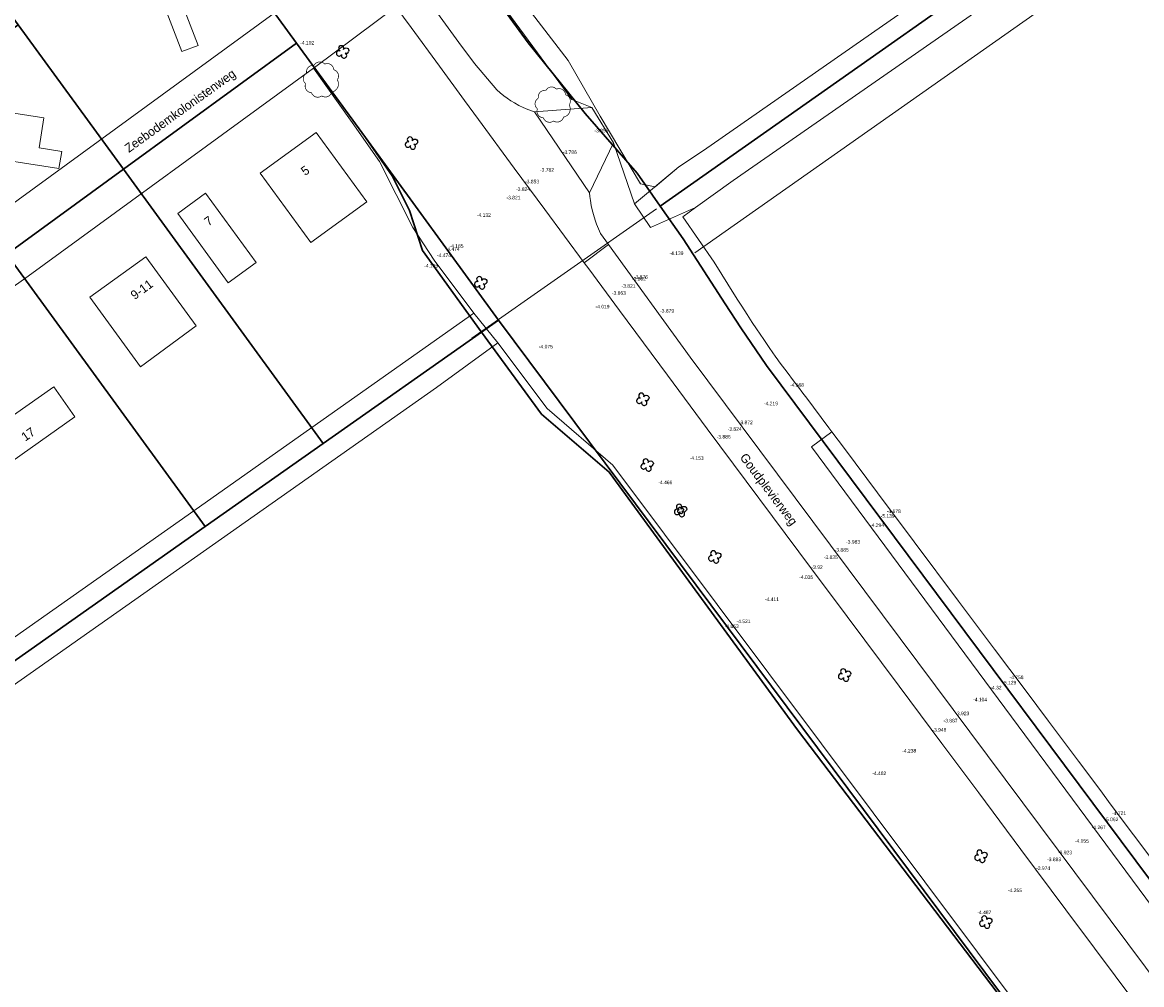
# Model space of a CAD drawing. Header units: metres. Extents: x 150385 to 171486, y 478588 to 485023.
# Tile 121 of 256: x 151078 to 151234, y 483645 to 483780. Entities that reach past the tile are written whole.
import ezdxf
from ezdxf.lldxf.tags import DXFTag

# ---------------------------------------------------------------- set-up
doc = ezdxf.new("R2010")
doc.units = ezdxf.units.M
doc.layers.add('B-WE-KG-GRENS_PERCEEL-GV', color=150, linetype='KG-PERCEEL', lineweight=30, true_color=0x007fff)
doc.layers.add('X-XX-AL-PROEFSLEUF', color=20, linetype='Continuous', lineweight=18, true_color=0xff3f00)
doc.layers.add('Bomen_GP_PV', color=7, linetype='Continuous')
doc.layers.add('Stormbomen', color=7, linetype='Continuous')
for name, color, linetype, lineweight in [('H5H2008', 7, 'Continuous', 0), ('H5H2043', 7, 'Continuous', 0), ('N-WE-VH-KANTOPSLUITING_ACHTERKANTBAND TERRAS-G', 7, 'Continuous', 5), ('TOP-L-duiker', 7, 'Continuous', 0), ('TOP-L-topo objecten vlak', 7, 'Continuous', 0), ('TOP-T-topo huisnummering naamgeving', 7, 'Continuous', 0)]:
    doc.layers.add(name, color=color, linetype=linetype, lineweight=lineweight)
doc.styles.get("Standard").update_dxf_attribs({"font": 'NLCS-ISO.ttf'})
doc.styles.add('Style-INTL_ISO', font='INTL_ISO.shx')
doc.styles.add('Styledgn000', font='dgn000.shx')
tags = doc.linetypes.add('KG-PERCEEL', pattern='A,5.5,-2,["P",Standard,S=1.8,R=0,X=-0.5,Y=-0.9],-2,5.5,-2,[5,NLCS.shx,S=0.75,R=0,X=0,Y=0],-2', length=19).pattern_tags.tags
tags[6] = DXFTag(74, 10)

# ---------------------------------------------------------------- blocks, each defined once
blk = doc.blocks.new('SGR-BOOM_GBKN')
for centre, start, end in [((-0.246, -0.1), 67.12443, 157.12443), ((-0.1, 0.246), 157.12443, 247.12443), ((-0.1, 0.246), 337.12443, 157.12443), ((0.246, 0.1), 247.12443, 337.12443), ((-0.246, -0.1), 157.12443, 337.12443), ((0.1, -0.246), 157.12443, 337.12443), ((0.1, -0.246), 337.12443, 67.12443)]:
    blk.add_arc(centre, 0.188, start, end)
at = {"extrusion": (0, 0, -1)}
blk.add_arc((-0.246, 0.1), 0.188, 22.87557, 202.87557, dxfattribs=at)

msp = doc.modelspace()

# ---------------------------------------------------------------- linework, layer by layer
at = {"layer": 'B-WE-KG-GRENS_PERCEEL-GV', "flags": 128}
for points in [[(151762.5, 484173.86), (151484.74, 483978.19), (151235.83, 483802.85), (151166.85, 483754.26), (151170.04, 483749.71), (151175.95, 483740.59), (151178.11, 483737.24), (151181.74, 483731.94), (151253.25, 483635.98), (151316.71, 483553.08), (151907.36, 483968.3), (151926.45, 483981.72), (151781.58, 484187.3)], [(151762.5, 484173.86), (151484.74, 483978.19), (151235.83, 483802.85), (151166.85, 483754.26), (151170.04, 483749.71), (151175.95, 483740.59), (151178.11, 483737.24), (151181.74, 483731.94), (151253.25, 483635.98), (151316.71, 483553.08), (151907.36, 483968.3), (151926.45, 483981.72), (151781.58, 484187.3)], [(151762.5, 484173.86), (151484.74, 483978.19), (151235.83, 483802.85), (151166.85, 483754.26), (151170.04, 483749.71), (151175.95, 483740.59), (151178.11, 483737.24), (151181.74, 483731.94), (151253.25, 483635.98), (151316.71, 483553.08), (151907.36, 483968.3), (151926.45, 483981.72), (151781.58, 484187.3)], [(151762.5, 484173.86), (151484.74, 483978.19), (151235.83, 483802.85), (151166.85, 483754.26), (151170.04, 483749.71), (151175.95, 483740.59), (151178.11, 483737.24), (151181.74, 483731.94), (151253.25, 483635.98), (151316.71, 483553.08), (151907.36, 483968.3), (151926.45, 483981.72), (151781.58, 484187.3)], [(151762.5, 484173.86), (151484.74, 483978.19), (151235.83, 483802.85), (151166.85, 483754.26), (151170.04, 483749.71), (151175.95, 483740.59), (151178.11, 483737.24), (151181.74, 483731.94), (151253.25, 483635.98), (151316.71, 483553.08), (151907.36, 483968.3), (151926.45, 483981.72), (151781.58, 484187.3)], [(150859.2, 484144.34), (150878.91, 484121.42), (150885.42, 484112.2), (150886.98, 484097.2), (150973.33, 483974.96), (150987.37, 483955.29), (151007.02, 483927.78), (151014.87, 483916.8), (151017.59, 483912.99), (151039.72, 483882.01), (151050.24, 483867.28), (151060.44, 483853.28), (151062.95, 483849.84), (151092.39, 483809.43), (151115.94, 483777.1), (151125.58, 483763.88), (151144.21, 483738.3), (151233.52, 483618.53), (151372.45, 483437.31), (151388.16, 483417.23), (151416.16, 483383.23), (151425.78, 483370.79), (151434.78, 483357.62), (151442.19, 483348.17), (151444.45, 483345.31), (151446.7, 483342.46), (151448.97, 483339.61), (151447.08, 483338.29), (151455.58, 483326.9), (151459.33, 483323.82), (151461.89, 483321.72), (151463.43, 483320.53), (151464.13, 483319.99), (151465, 483319.03), (151466.82, 483317.02), (151473.51, 483308.79), (151613.37, 483137.05), (151613.54, 483136.84), (151617.5, 483131.98), (151654.6, 483086.43), (151680.58, 483055.33), (151690.63, 483042.88), (151727.22, 483000), (151758.92, 482962.27), (151770.15, 482948.85), (151775.76, 482941.21), (151779.11, 482935.24), (151787.25, 482917.3), (151789.7, 482919.02), (151790.84, 482919.82), (151817.2, 482938.41), (151809.59, 482945.89), (151798.81, 482956.48), (151777.85, 482980.47), (151674.55, 483103.26), (151577.28, 483221.76), (151522.99, 483289.3), (151499.39, 483318.66), (151490.17, 483330.12), (151483.06, 483340.21), (151474.46, 483351.93), (151471.72, 483355.57), (151469, 483359.2), (151455.3, 483373.86), (151403.36, 483439.89), (151316.71, 483553.08), (151253.25, 483635.98), (151181.74, 483731.94), (151178.11, 483737.24), (151175.95, 483740.59), (151170.04, 483749.71), (151166.85, 483754.26), (151163.6, 483758.9), (151156.35, 483767.23), (151148.38, 483777.13), (151117.11, 483820.04), (151070.93, 483883.39), (151031.08, 483939.39), (151023.58, 483949.94), (150992.33, 483993.86), (150938.91, 484070.04), (150917.97, 484099.91), (150915.82, 484103.45), (150914.64, 484106.34), (150906.83, 484128.26), (150903.29, 484125.6), (150901.34, 484128.37), (150891.62, 484143.26), (150886.57, 484152.22), (150882.14, 484160.7)], [(150859.2, 484144.34), (150878.91, 484121.42), (150885.42, 484112.2), (150886.98, 484097.2), (150973.33, 483974.96), (150987.37, 483955.29), (151007.02, 483927.78), (151014.87, 483916.8), (151017.59, 483912.99), (151039.72, 483882.01), (151050.24, 483867.28), (151060.44, 483853.28), (151062.95, 483849.84), (151092.39, 483809.43), (151115.94, 483777.1), (151125.58, 483763.88), (151144.21, 483738.3), (151233.52, 483618.53), (151372.45, 483437.31), (151388.16, 483417.23), (151416.16, 483383.23), (151425.78, 483370.79), (151434.78, 483357.62), (151442.19, 483348.17), (151444.45, 483345.31), (151446.7, 483342.46), (151448.97, 483339.61), (151447.08, 483338.29), (151455.58, 483326.9), (151459.33, 483323.82), (151461.89, 483321.72), (151463.43, 483320.53), (151464.13, 483319.99), (151465, 483319.03), (151466.82, 483317.02), (151473.51, 483308.79), (151613.37, 483137.05), (151613.54, 483136.84), (151617.5, 483131.98), (151654.6, 483086.43), (151680.58, 483055.33), (151690.63, 483042.88), (151727.22, 483000), (151758.92, 482962.27), (151770.15, 482948.85), (151775.76, 482941.21), (151779.11, 482935.24), (151787.25, 482917.3), (151789.7, 482919.02), (151790.84, 482919.82), (151817.2, 482938.41), (151809.59, 482945.89), (151798.81, 482956.48), (151777.85, 482980.47), (151674.55, 483103.26), (151577.28, 483221.76), (151522.99, 483289.3), (151490.17, 483330.12), (151483.06, 483340.21), (151474.46, 483351.93), (151471.72, 483355.57), (151469, 483359.2), (151455.3, 483373.86), (151403.36, 483439.89), (151316.71, 483553.08), (151253.25, 483635.98), (151181.74, 483731.94), (151178.11, 483737.24), (151175.95, 483740.59), (151170.04, 483749.71), (151166.85, 483754.26), (151163.6, 483758.9), (151156.35, 483767.23), (151148.38, 483777.13), (151117.11, 483820.04), (151070.93, 483883.39), (151023.58, 483949.94), (150992.33, 483993.86), (150938.91, 484070.04), (150917.97, 484099.91), (150915.82, 484103.45), (150914.64, 484106.34), (150906.83, 484128.26), (150903.29, 484125.6), (150901.34, 484128.37), (150891.62, 484143.26), (150886.57, 484152.22), (150882.14, 484160.7)], [(150859.2, 484144.34), (150878.91, 484121.42), (150885.42, 484112.2), (150886.98, 484097.2), (150973.33, 483974.96), (150987.37, 483955.29), (151007.02, 483927.78), (151014.87, 483916.8), (151017.59, 483912.99), (151039.72, 483882.01), (151050.24, 483867.28), (151060.44, 483853.28), (151062.95, 483849.84), (151092.39, 483809.43), (151115.94, 483777.1), (151125.58, 483763.88), (151144.21, 483738.3), (151233.52, 483618.54), (151348.4, 483468.66), (151372.44, 483437.3), (151388.16, 483417.24), (151413.32, 483385.06), (151413.88, 483384.35), (151448.96, 483339.61), (151447.08, 483338.29), (151455.58, 483326.9), (151459.33, 483323.82), (151461.89, 483321.72), (151463.43, 483320.53), (151464.13, 483319.99), (151465, 483319.03), (151466.82, 483317.02), (151473.51, 483308.79), (151613.37, 483137.05), (151613.54, 483136.84), (151617.5, 483131.98), (151654.6, 483086.43), (151680.58, 483055.33), (151690.63, 483042.88), (151727.22, 483000), (151758.92, 482962.27), (151770.15, 482948.85), (151775.76, 482941.21), (151779.11, 482935.24), (151787.25, 482917.3), (151789.7, 482919.02), (151790.84, 482919.82), (151817.2, 482938.41), (151809.59, 482945.89), (151798.81, 482956.48), (151777.85, 482980.47), (151674.55, 483103.26), (151636.33, 483149.83), (151577.28, 483221.76), (151522.99, 483289.3), (151499.39, 483318.66), (151490.17, 483330.12), (151483.06, 483340.21), (151474.46, 483351.93), (151471.72, 483355.57), (151469, 483359.2), (151455.3, 483373.86), (151403.36, 483439.89), (151316.71, 483553.08), (151253.25, 483635.98), (151181.74, 483731.94), (151178.11, 483737.24), (151175.95, 483740.59), (151170.04, 483749.71), (151166.85, 483754.26), (151163.6, 483758.9), (151156.35, 483767.23), (151148.38, 483777.13), (151117.11, 483820.04), (151070.93, 483883.39), (151031.08, 483939.39), (151023.58, 483949.94), (150992.33, 483993.86), (150938.91, 484070.04), (150917.97, 484099.91), (150915.82, 484103.45), (150914.64, 484106.34), (150906.83, 484128.26), (150903.29, 484125.6), (150901.34, 484128.37), (150891.62, 484143.26), (150886.57, 484152.22), (150882.14, 484160.7)], [(150859.2, 484144.34), (150878.91, 484121.42), (150885.42, 484112.2), (150886.98, 484097.2), (150973.33, 483974.96), (150987.37, 483955.29), (151007.02, 483927.78), (151014.87, 483916.8), (151017.59, 483912.99), (151039.72, 483882.01), (151050.24, 483867.28), (151060.44, 483853.28), (151062.95, 483849.84), (151092.39, 483809.43), (151115.94, 483777.1), (151125.58, 483763.88), (151144.21, 483738.3), (151233.52, 483618.53), (151372.45, 483437.31), (151388.16, 483417.23), (151416.16, 483383.23), (151425.78, 483370.79), (151434.78, 483357.62), (151442.19, 483348.17), (151444.45, 483345.31), (151446.7, 483342.46), (151448.97, 483339.61), (151447.08, 483338.29), (151455.58, 483326.9), (151459.33, 483323.82), (151461.89, 483321.72), (151463.43, 483320.53), (151464.13, 483319.99), (151465, 483319.03), (151466.82, 483317.02), (151473.51, 483308.79), (151613.37, 483137.05), (151613.54, 483136.84), (151617.5, 483131.98), (151654.6, 483086.43), (151680.58, 483055.33), (151690.63, 483042.88), (151727.22, 483000), (151758.92, 482962.27), (151770.15, 482948.85), (151775.76, 482941.21), (151779.11, 482935.24), (151787.25, 482917.3), (151789.7, 482919.02), (151790.84, 482919.82), (151817.2, 482938.41), (151809.59, 482945.89), (151798.81, 482956.48), (151777.85, 482980.47), (151674.55, 483103.26), (151577.28, 483221.76), (151522.99, 483289.3), (151499.39, 483318.66), (151490.17, 483330.12), (151483.06, 483340.21), (151474.46, 483351.93), (151471.72, 483355.57), (151469, 483359.2), (151455.3, 483373.86), (151403.36, 483439.89), (151316.71, 483553.08), (151253.25, 483635.98), (151181.74, 483731.94), (151178.11, 483737.24), (151175.95, 483740.59), (151170.04, 483749.71), (151166.85, 483754.26), (151163.6, 483758.9), (151156.35, 483767.23), (151148.38, 483777.13), (151117.11, 483820.04), (151070.93, 483883.39), (151031.08, 483939.39), (151023.58, 483949.94), (150992.33, 483993.86), (150938.91, 484070.04), (150917.97, 484099.91), (150915.82, 484103.45), (150914.64, 484106.34), (150906.83, 484128.26), (150903.29, 484125.6), (150901.34, 484128.37), (150891.62, 484143.26), (150886.57, 484152.22), (150882.14, 484160.7)], [(150859.2, 484144.34), (150878.91, 484121.42), (150885.42, 484112.2), (150886.98, 484097.2), (150973.33, 483974.96), (150987.37, 483955.29), (151007.02, 483927.78), (151014.87, 483916.8), (151017.59, 483912.99), (151039.72, 483882.01), (151050.24, 483867.28), (151060.44, 483853.28), (151062.95, 483849.84), (151092.39, 483809.43), (151115.94, 483777.1), (151125.58, 483763.88), (151144.21, 483738.3), (151233.52, 483618.53), (151372.45, 483437.31), (151388.16, 483417.23), (151416.16, 483383.23), (151425.78, 483370.79), (151434.78, 483357.62), (151442.19, 483348.17), (151444.45, 483345.31), (151446.7, 483342.46), (151448.97, 483339.61), (151447.08, 483338.29), (151455.58, 483326.9), (151459.33, 483323.82), (151461.89, 483321.72), (151463.43, 483320.53), (151464.13, 483319.99), (151465, 483319.03), (151466.82, 483317.02), (151473.51, 483308.79), (151613.37, 483137.05), (151613.54, 483136.84), (151617.5, 483131.98), (151654.6, 483086.43), (151680.58, 483055.33), (151690.63, 483042.88), (151727.22, 483000), (151758.92, 482962.27), (151770.15, 482948.85), (151775.76, 482941.21), (151779.11, 482935.24), (151787.25, 482917.3), (151789.7, 482919.02), (151790.84, 482919.82), (151817.2, 482938.41), (151809.59, 482945.89), (151798.81, 482956.48), (151777.85, 482980.47), (151674.55, 483103.26), (151577.28, 483221.76), (151522.99, 483289.3), (151490.17, 483330.12), (151483.06, 483340.21), (151474.46, 483351.93), (151471.72, 483355.57), (151469, 483359.2), (151455.3, 483373.86), (151403.36, 483439.89), (151316.71, 483553.08), (151253.25, 483635.98), (151181.74, 483731.94), (151178.11, 483737.24), (151175.95, 483740.59), (151170.04, 483749.71), (151166.85, 483754.26), (151163.6, 483758.9), (151156.35, 483767.23), (151148.38, 483777.13), (151117.11, 483820.04), (151070.93, 483883.39), (151023.58, 483949.94), (150992.33, 483993.86), (150938.91, 484070.04), (150917.97, 484099.91), (150915.82, 484103.45), (150914.64, 484106.34), (150906.83, 484128.26), (150903.29, 484125.6), (150901.34, 484128.37), (150891.62, 484143.26), (150886.57, 484152.22), (150882.14, 484160.7)], [(151117.11, 483820.04), (151148.38, 483777.13), (151156.35, 483767.23), (151163.6, 483758.9), (151166.85, 483754.26), (151235.83, 483802.85), (151187.95, 483871.88), (151176.21, 483863.28)], [(151117.11, 483820.04), (151148.38, 483777.13), (151156.35, 483767.23), (151163.6, 483758.9), (151166.85, 483754.26), (151235.83, 483802.85), (151187.95, 483871.88)], [(151117.11, 483820.04), (151148.38, 483777.13), (151156.35, 483767.23), (151163.6, 483758.9), (151166.85, 483754.26), (151235.83, 483802.85), (151187.95, 483871.88), (151176.21, 483863.28)], [(151117.11, 483820.04), (151148.38, 483777.13), (151156.35, 483767.23), (151163.6, 483758.9), (151166.85, 483754.26), (151235.83, 483802.85), (151187.95, 483871.88), (151176.21, 483863.28)], [(151117.11, 483820.04), (151148.38, 483777.13), (151156.35, 483767.23), (151163.6, 483758.9), (151166.85, 483754.26), (151235.83, 483802.85), (151187.95, 483871.88)], [(151091.7, 483759.43), (151115.94, 483777.1), (151092.39, 483809.43), (151068.14, 483791.76), (151076.98, 483779.64)], [(151091.7, 483759.43), (151115.94, 483777.1), (151092.39, 483809.43), (151068.14, 483791.76), (151076.98, 483779.64)], [(151091.7, 483759.43), (151115.94, 483777.1), (151092.39, 483809.43), (151068.14, 483791.76), (151076.98, 483779.64)], [(151091.7, 483759.43), (151115.94, 483777.1), (151092.39, 483809.43), (151068.14, 483791.76), (151076.98, 483779.64)], [(151091.7, 483759.43), (151115.94, 483777.1), (151092.39, 483809.43), (151068.14, 483791.76), (151076.98, 483779.64)], [(151091.7, 483759.43), (151076.98, 483779.64), (151060.81, 483767.86), (151073.03, 483751.09), (151075.53, 483747.66)], [(151091.7, 483759.43), (151076.98, 483779.64), (151060.81, 483767.86), (151073.03, 483751.09), (151075.53, 483747.66)], [(151091.7, 483759.43), (151076.98, 483779.64), (151060.81, 483767.86), (151073.03, 483751.09), (151075.53, 483747.66)], [(151091.7, 483759.43), (151076.98, 483779.64), (151060.81, 483767.86), (151073.03, 483751.09), (151075.53, 483747.66)], [(151091.7, 483759.43), (151076.98, 483779.64), (151060.81, 483767.86), (151073.03, 483751.09), (151075.53, 483747.66)], [(151119.68, 483721.03), (151141.85, 483736.64), (151133.55, 483748.04), (151131.75, 483753.64), (151129.35, 483758.53), (151125.58, 483763.88), (151115.94, 483777.1), (151091.7, 483759.43)], [(151119.68, 483721.03), (151141.85, 483736.64), (151133.55, 483748.04), (151131.75, 483753.64), (151129.35, 483758.53), (151125.58, 483763.88), (151115.94, 483777.1), (151091.7, 483759.43)], [(151119.68, 483721.03), (151141.85, 483736.64), (151133.55, 483748.04), (151131.75, 483753.64), (151129.35, 483758.53), (151125.58, 483763.88), (151115.94, 483777.1), (151091.7, 483759.43)], [(151119.68, 483721.03), (151141.85, 483736.64), (151133.55, 483748.04), (151131.75, 483753.64), (151129.35, 483758.53), (151125.58, 483763.88), (151115.94, 483777.1), (151091.7, 483759.43)], [(151119.68, 483721.03), (151141.85, 483736.64), (151133.55, 483748.04), (151131.75, 483753.64), (151129.35, 483758.53), (151125.58, 483763.88), (151115.94, 483777.1), (151091.7, 483759.43)], [(151125.58, 483763.88), (151129.35, 483758.53), (151131.75, 483753.64), (151133.55, 483748.04), (151141.85, 483736.64), (151144.21, 483738.3)], [(151125.58, 483763.88), (151129.35, 483758.53), (151131.75, 483753.64), (151133.55, 483748.04), (151141.85, 483736.64), (151144.21, 483738.3)], [(151125.58, 483763.88), (151129.35, 483758.53), (151131.75, 483753.64), (151133.55, 483748.04), (151141.85, 483736.64), (151144.21, 483738.3)], [(151125.58, 483763.88), (151129.35, 483758.53), (151131.75, 483753.64), (151133.55, 483748.04), (151141.85, 483736.64), (151144.21, 483738.3)], [(151125.58, 483763.88), (151129.35, 483758.53), (151131.75, 483753.64), (151133.55, 483748.04), (151141.85, 483736.64), (151144.21, 483738.3)], [(151075.53, 483747.66), (151075.37, 483747.54), (151103.16, 483709.39), (151119.68, 483721.03), (151091.7, 483759.43)], [(151075.53, 483747.66), (151075.37, 483747.54), (151103.16, 483709.39), (151119.68, 483721.03), (151091.7, 483759.43)], [(151075.53, 483747.66), (151075.37, 483747.54), (151103.16, 483709.39), (151119.68, 483721.03), (151091.7, 483759.43)], [(151075.53, 483747.66), (151075.37, 483747.54), (151103.16, 483709.39), (151119.68, 483721.03), (151091.7, 483759.43)], [(151075.53, 483747.66), (151075.37, 483747.54), (151103.16, 483709.39), (151119.68, 483721.03), (151091.7, 483759.43)], [(151056.66, 483734.36), (151047.97, 483728.24), (151075.14, 483689.65), (151103.16, 483709.39), (151075.37, 483747.54)], [(151056.66, 483734.36), (151047.97, 483728.24), (151075.14, 483689.65), (151103.16, 483709.39), (151075.37, 483747.54)], [(151056.66, 483734.36), (151047.97, 483728.24), (151075.14, 483689.65), (151103.16, 483709.39), (151075.37, 483747.54)], [(151056.66, 483734.36), (151047.97, 483728.24), (151075.14, 483689.65), (151103.16, 483709.39), (151075.37, 483747.54)], [(151056.66, 483734.36), (151047.97, 483728.24), (151075.14, 483689.65), (151103.16, 483709.39), (151075.37, 483747.54)], [(151141.85, 483736.64), (151150.24, 483725.13), (151159.71, 483717.03), (151186.08, 483680.92), (151232.36, 483620.03), (151233.52, 483618.53), (151144.21, 483738.3)], [(151141.85, 483736.64), (151150.24, 483725.13), (151159.71, 483717.03), (151186.08, 483680.92), (151232.36, 483620.03), (151233.52, 483618.53), (151144.21, 483738.3)], [(151141.85, 483736.64), (151150.24, 483725.13), (151159.71, 483717.03), (151186.08, 483680.92), (151232.36, 483620.03), (151233.52, 483618.53), (151144.21, 483738.3)], [(151141.85, 483736.64), (151150.24, 483725.13), (151159.71, 483717.03), (151186.08, 483680.92), (151232.36, 483620.03), (151233.52, 483618.53), (151144.21, 483738.3)]]:
    msp.add_lwpolyline(points, close=True, dxfattribs=at)
for points in [[(151188.04, 483156.54), (151291.09, 483228.84), (151368.51, 483283.16), (151402.89, 483307.28), (151447.08, 483338.29), (151448.96, 483339.61), (151413.88, 483384.35), (151395.05, 483369.59), (151391.98, 483373.48), (151389.59, 483371.62), (151372.08, 483372.45), (151356.8, 483373.36), (151351.43, 483377.18), (151325.94, 483407.42), (151336.63, 483415.72), (151314.97, 483443.16), (151348.4, 483468.66), (151233.52, 483618.54), (151144.21, 483738.3), (151141.85, 483736.64), (151119.68, 483721.03), (151103.16, 483709.39), (151075.14, 483689.65), (151049.16, 483671.35), (151012.38, 483645.44), (150977.67, 483620.99), (150951.67, 483602.68), (150921.6, 483581.49), (150893.8, 483561.91), (150887.81, 483557.69)], [(151188.04, 483156.54), (151291.09, 483228.84), (151368.51, 483283.16), (151402.89, 483307.28), (151447.08, 483338.29), (151438.76, 483349.46), (151437.07, 483353.75), (151434.78, 483357.62), (151413.47, 483384.86), (151394.13, 483369.67), (151390.74, 483374.6), (151388.34, 483373.27), (151386.99, 483373), (151385.86, 483372.81), (151384.67, 483372.66), (151383.32, 483372.51), (151381.52, 483372.4), (151379.29, 483372.18), (151376.75, 483372.04), (151375.15, 483372.05), (151374.16, 483372.05), (151372.75, 483372.11), (151371.64, 483372.2), (151370.39, 483372.31), (151368.49, 483372.56), (151366.82, 483372.84), (151365.2, 483373.18), (151363.49, 483373.6), (151362.01, 483374.03), (151360.8, 483374.41), (151359.35, 483374.91), (151357.9, 483375.48), (151356.55, 483376.04), (151355.34, 483376.6), (151353.89, 483377.32), (151352.57, 483378.04), (151350.5, 483379.24), (151349.19, 483380.11), (151347.18, 483382.65), (151326.65, 483408.8), (151336.21, 483416.3), (151314.92, 483443.36), (151347.92, 483468.67), (151341.36, 483477.06), (151242.03, 483607.11), (151233.52, 483618.53), (151232.36, 483620.03), (151186.08, 483680.92), (151159.71, 483717.03), (151150.24, 483725.13), (151141.85, 483736.64), (151119.68, 483721.03), (151103.16, 483709.39), (151075.14, 483689.65), (151049.16, 483671.35), (151012.38, 483645.44), (150977.67, 483620.99), (150951.67, 483602.68), (150921.6, 483581.49), (150893.8, 483561.91), (150887.81, 483557.69)], [(151188.04, 483156.54), (151291.09, 483228.84), (151368.51, 483283.16), (151402.89, 483307.28), (151447.08, 483338.29), (151438.76, 483349.46), (151437.07, 483353.75), (151434.78, 483357.62), (151413.47, 483384.86), (151394.13, 483369.67), (151390.74, 483374.6), (151388.34, 483373.27), (151386.99, 483373), (151385.86, 483372.81), (151384.67, 483372.66), (151383.32, 483372.51), (151381.52, 483372.4), (151379.29, 483372.18), (151376.75, 483372.04), (151375.15, 483372.05), (151374.16, 483372.05), (151372.75, 483372.11), (151371.64, 483372.2), (151370.39, 483372.31), (151368.49, 483372.56), (151366.82, 483372.84), (151365.2, 483373.18), (151363.49, 483373.6), (151362.01, 483374.03), (151360.8, 483374.41), (151359.35, 483374.91), (151357.9, 483375.48), (151356.55, 483376.04), (151355.34, 483376.6), (151353.89, 483377.32), (151352.57, 483378.04), (151350.5, 483379.24), (151349.19, 483380.11), (151347.18, 483382.65), (151326.65, 483408.8), (151336.21, 483416.3), (151314.92, 483443.36), (151347.92, 483468.67), (151341.36, 483477.06), (151242.03, 483607.11), (151233.52, 483618.53), (151232.36, 483620.03), (151186.08, 483680.92), (151159.71, 483717.03), (151150.24, 483725.13), (151141.85, 483736.64), (151119.68, 483721.03), (151103.16, 483709.39), (151075.14, 483689.65), (151049.16, 483671.35), (151012.38, 483645.44), (150977.67, 483620.99), (150951.67, 483602.68), (150921.6, 483581.49), (150893.8, 483561.91), (150887.81, 483557.69)], [(151188.04, 483156.54), (151291.09, 483228.84), (151368.51, 483283.16), (151402.89, 483307.28), (151447.08, 483338.29), (151438.76, 483349.46), (151437.07, 483353.75), (151434.78, 483357.62), (151413.47, 483384.86), (151394.13, 483369.67), (151390.74, 483374.6), (151388.34, 483373.27), (151386.99, 483373), (151385.86, 483372.81), (151384.67, 483372.66), (151383.32, 483372.51), (151381.52, 483372.4), (151379.29, 483372.18), (151376.75, 483372.04), (151375.15, 483372.05), (151374.16, 483372.05), (151372.75, 483372.11), (151371.64, 483372.2), (151370.39, 483372.31), (151368.49, 483372.56), (151366.82, 483372.84), (151365.2, 483373.18), (151363.49, 483373.6), (151362.01, 483374.03), (151360.8, 483374.41), (151359.35, 483374.91), (151357.9, 483375.48), (151356.55, 483376.04), (151355.34, 483376.6), (151353.89, 483377.32), (151352.57, 483378.04), (151350.5, 483379.24), (151349.19, 483380.11), (151347.18, 483382.65), (151326.65, 483408.8), (151336.21, 483416.3), (151314.92, 483443.36), (151347.92, 483468.67), (151341.36, 483477.06), (151242.03, 483607.11), (151233.52, 483618.53), (151232.36, 483620.03), (151186.08, 483680.92), (151159.71, 483717.03), (151150.24, 483725.13), (151141.85, 483736.64), (151119.68, 483721.03), (151103.16, 483709.39), (151075.14, 483689.65), (151049.16, 483671.35), (151012.38, 483645.44), (150977.67, 483620.99), (150951.67, 483602.68), (150921.6, 483581.49), (150893.8, 483561.91), (150887.81, 483557.69)], [(151188.04, 483156.54), (151291.09, 483228.84), (151368.51, 483283.16), (151402.89, 483307.28), (151447.08, 483338.29), (151438.76, 483349.46), (151437.07, 483353.75), (151434.78, 483357.62), (151413.47, 483384.86), (151394.13, 483369.67), (151390.74, 483374.6), (151388.34, 483373.27), (151386.99, 483373), (151385.86, 483372.81), (151384.67, 483372.66), (151383.32, 483372.51), (151381.52, 483372.4), (151379.29, 483372.18), (151376.75, 483372.04), (151375.15, 483372.05), (151374.16, 483372.05), (151372.75, 483372.11), (151371.64, 483372.2), (151370.39, 483372.31), (151368.49, 483372.56), (151366.82, 483372.84), (151365.2, 483373.18), (151363.49, 483373.6), (151362.01, 483374.03), (151360.8, 483374.41), (151359.35, 483374.91), (151357.9, 483375.48), (151356.55, 483376.04), (151355.34, 483376.6), (151353.89, 483377.32), (151352.57, 483378.04), (151350.5, 483379.24), (151349.19, 483380.11), (151347.18, 483382.65), (151326.65, 483408.8), (151336.21, 483416.3), (151314.92, 483443.36), (151347.92, 483468.67), (151341.36, 483477.06), (151242.03, 483607.11), (151233.52, 483618.53), (151232.36, 483620.03), (151186.08, 483680.92), (151159.71, 483717.03), (151150.24, 483725.13), (151141.85, 483736.64), (151119.68, 483721.03), (151103.16, 483709.39), (151075.14, 483689.65), (151049.16, 483671.35), (151012.38, 483645.44), (150977.67, 483620.99), (150951.67, 483602.68), (150921.6, 483581.49), (150893.8, 483561.91), (150887.81, 483557.69)]]:
    msp.add_lwpolyline(points, dxfattribs=at)
at = {"layer": 'N-WE-VH-KANTOPSLUITING_ACHTERKANTBAND TERRAS-G', "color": 7, "lineweight": 9, "flags": 128}
msp.add_lwpolyline([(151143.57, 483788.26), (151153.98, 483774.68), (151158.43, 483766.85), (151164.07, 483757.39), (151166.15, 483756.99), (151169.45, 483759.75), (151172.89, 483762.04), (151223.63, 483797.42)], dxfattribs=at)
at = {"layer": 'TOP-L-duiker', "color": 7, "linetype": 'Continuous', "lineweight": 0, "flags": 128}
msp.add_lwpolyline([(151140.48, 483735.8), (151166.31, 483753.91)], dxfattribs=at)
at = {"layer": 'TOP-L-topo objecten vlak', "color": 7, "linetype": 'Continuous', "lineweight": 18, "flags": 128}
for points in [[(151119.59, 483819.78), (151118.1, 483818.72), (151154.46, 483769.18), (151157.28, 483768.1)], [(151149.23, 483767.46), (151148.32, 483767.79), (151147.68, 483768.07), (151147.04, 483768.38), (151146.44, 483768.72), (151145.95, 483769.01), (151145.43, 483769.37), (151144.97, 483769.71), (151144.46, 483770.13), (151143.98, 483770.57), (151140.84, 483774.23), (151138.68, 483777.16), (151116.19, 483808.16)], [(151226.88, 483792.53), (151223.63, 483797.42), (151172.89, 483762.04), (151169.45, 483759.75), (151163.27, 483754.58)], [(151096.02, 483792.74), (151095.54, 483793.99), (151093.26, 483793.11), (151093.67, 483792.06), (151087.23, 483790.21), (151088.59, 483785.52), (151095.43, 483787.49), (151099.9, 483775.9), (151102.17, 483776.78), (151097.78, 483788.16), (151096.02, 483792.74)], [(151171.77, 483754.06), (151177.05, 483757.87), (151226.88, 483792.53)], [(151118.32, 483773.58), (151118.47, 483773.68), (151129.84, 483782.2)], [(151129.84, 483782.2), (151131.97, 483779.28), (151135.95, 483773.85), (151139.45, 483769.08), (151141.41, 483766.41), (151146.42, 483759.6), (151150.7, 483753.79), (151156.19, 483746.34)], [(151112.81, 483781.31), (151072.44, 483751.9)], [(151118.32, 483773.58), (151077.87, 483744.1), (151101.55, 483711.61)], [(151077.87, 483744.1), (151118.32, 483773.58)], [(151140.78, 483739.26), (151135.21, 483746.7), (151132.21, 483751.29), (151127.56, 483760.53), (151123.74, 483765.97), (151118.32, 483773.58)], [(151071.02, 483763.83), (151070.64, 483761.42), (151082.69, 483759.52), (151083.07, 483761.93), (151079.91, 483762.43), (151080.57, 483766.62), (151068.51, 483768.51), (151068.14, 483766.1), (151071.3, 483765.6), (151071.02, 483763.83)], [(151157.28, 483768.1), (151149.23, 483767.46)], [(151156.95, 483756.13), (151149.23, 483767.46)], [(151160.32, 483763.15), (151157.28, 483768.1)], [(151117.94, 483749.17), (151125.76, 483754.86), (151118.69, 483764.56), (151110.87, 483758.87), (151117.94, 483749.17)], [(151156.95, 483756.13), (151160.32, 483763.15)], [(151160.32, 483763.15), (151163.27, 483754.58)], [(151110.27, 483746.36), (151103.2, 483756.07), (151099.31, 483753.23), (151106.38, 483743.53), (151110.27, 483746.36)], [(151159.63, 483748.88), (151158.51, 483750.42), (151158.19, 483751.11), (151157.93, 483751.74), (151157.73, 483752.3), (151157.49, 483753.08), (151157.31, 483753.76), (151157.18, 483754.37), (151157.07, 483755.05), (151156.99, 483755.63), (151156.95, 483756.13)], [(151163.27, 483754.58), (151165.5, 483751.28), (151171.77, 483754.06)], [(151190.85, 483722.67), (151190.44, 483723.23), (151188.28, 483726.11), (151187.49, 483727.17), (151186.67, 483728.27), (151186.33, 483728.72), (151185.52, 483729.8), (151184.62, 483731.01), (151183.65, 483732.3), (151183.06, 483733.09), (151183.06, 483733.09), (151183.05, 483733.1), (151182.51, 483733.88), (151182.2, 483734.34), (151181.35, 483735.58), (151180.85, 483736.33), (151180.33, 483737.1), (151179.74, 483737.98), (151179, 483739.11), (151178.26, 483740.25), (151177.71, 483741.1), (151177.38, 483741.62), (151174.42, 483746.43), (151169.99, 483752.78), (151171.77, 483754.06)], [(151156.19, 483746.34), (151159.63, 483748.88)], [(151378.12, 483460.15), (151310.21, 483548.09), (151305.3, 483555.99), (151291.34, 483574.34), (151285.49, 483580.26), (151247.01, 483631.3), (151171.05, 483733.13), (151159.63, 483748.88)], [(151101.91, 483737.49), (151094.84, 483747.19), (151087.03, 483741.5), (151094.1, 483731.79), (151101.91, 483737.49)], [(151156.19, 483746.34), (151156.84, 483745.47), (151161.13, 483739.67), (151167.85, 483730.59), (151173.41, 483723.1), (151173.42, 483723.09), (151188.03, 483703.49), (151193, 483696.82), (151200.28, 483687.06), (151206.29, 483679), (151211.43, 483672.1), (151217.33, 483664.19), (151223.63, 483655.73), (151227.64, 483650.36), (151233.42, 483642.6)], [(150896.86, 483616.6), (151077.87, 483744.1)], [(151101.55, 483711.61), (151077.87, 483744.1)], [(151140.78, 483739.26), (151118.06, 483723.25), (151101.55, 483711.61)], [(151144.14, 483735.12), (151140.78, 483739.26)], [(150888.28, 483554.79), (151000, 483633.45), (151135.52, 483728.86), (151144.14, 483735.12)], [(151411.2, 483390.71), (151384.26, 483423.33), (151325.52, 483500), (151233.1, 483620.62), (151160.21, 483718.01), (151151, 483725.92), (151144.14, 483735.12)], [(151084.93, 483724.75), (151081.95, 483728.98), (151069.38, 483720.13), (151072.36, 483715.9), (151084.93, 483724.75)], [(151190.85, 483722.67), (151188.01, 483720.56), (151251.64, 483634.7), (151309.05, 483559.65), (151312.26, 483562.33)], [(151312.26, 483562.33), (151254.86, 483637.26), (151245.92, 483649.18), (151241.32, 483655.3), (151236.23, 483662.09), (151229.99, 483670.41), (151228.37, 483672.58), (151225.38, 483676.57), (151221.18, 483682.17), (151217.91, 483686.54), (151213.63, 483692.25), (151208.61, 483698.96), (151202.4, 483707.24), (151197.24, 483714.14), (151192.62, 483720.31), (151190.85, 483722.67)], [(151101.55, 483711.61), (151000, 483640.03), (150885.1, 483559.03)]]:
    msp.add_lwpolyline(points, dxfattribs=at)
at = {"layer": 'TOP-L-topo objecten vlak', "lineweight": 18, "flags": 128}
msp.add_lwpolyline([(151171.71, 483747.71), (151252.49, 483804.63), (151250.16, 483807.83), (151251.29, 483808.59), (151250.76, 483809.41)], dxfattribs=at)
at = {"layer": 'X-XX-AL-PROEFSLEUF', "const_width": 0.1, "flags": 128}
for points in [[(151121.65, 483771.96, 0.520567), (151121.15, 483773.37, 0.520567), (151119.88, 483774.16, 0.520567), (151118.39, 483773.98, 0.520567), (151117.35, 483772.9, 0.520567), (151117.21, 483771.41, 0.520567), (151118.04, 483770.16, 0.520567), (151119.47, 483769.71, 0.520567), (151120.87, 483770.25, 0.520567)], [(151154.1, 483768.45, 0.520567), (151153.6, 483769.86, 0.520567), (151152.32, 483770.65, 0.520567), (151150.83, 483770.47, 0.520567), (151149.79, 483769.39, 0.520567), (151149.66, 483767.89, 0.520567), (151150.49, 483766.65, 0.520567), (151151.92, 483766.2, 0.520567), (151153.31, 483766.74, 0.520567)]]:
    msp.add_lwpolyline(points, format="xyb", close=True, dxfattribs=at)

# ---------------------------------------------------------------- block references
at = {"layer": 'Bomen_GP_PV', "xscale": 2, "yscale": 2, "zscale": 2}
for p in [(151122.39, 483775.86), (151132.02, 483763.09), (151141.72, 483743.53), (151164.41, 483727.22), (151165.02, 483718.02), (151169.69, 483711.65), (151174.48, 483705.15), (151192.66, 483688.61), (151211.74, 483663.23), (151212.41, 483654.01)]:
    msp.add_blockref('SGR-BOOM_GBKN', p, dxfattribs=at)
at = {"layer": 'Stormbomen'}
msp.add_blockref('SGR-BOOM_GBKN', (151169.69, 483711.65), dxfattribs=at)

# ---------------------------------------------------------------- texts
at = {"layer": 'H5H2008', "color": 7, "char_height": 0.5, "attachment_point": 7, "line_spacing_factor": 0.8, "style": 'Styledgn000'}
for s, insert in [(' -4.102', (151116.26, 483776.89)), (' -3.853', (151157.44, 483764.59)), (' -3.786', (151153.02, 483761.56)), (' -3.782', (151149.83, 483759.09)), (' -3.853', (151147.74, 483757.45)), (' -3.824', (151146.48, 483756.39)), (' -3.821', (151145.13, 483755.21)), (' -4.132', (151140.99, 483752.76)), (' -4.474', (151136.62, 483748)), (' -4.185', (151137.16, 483748.43)), (' -4.474', (151135.42, 483747.14)), (' -4.139', (151167.95, 483747.42)), (' -4.193', (151133.62, 483745.67)), (' -3.862', (151162.7, 483743.85)), (' -3.876', (151162.98, 483744.08)), (' -3.863', (151159.89, 483741.85)), (' -3.821', (151161.24, 483742.83)), (' -4.019', (151157.6, 483739.94)), (' -3.879', (151166.64, 483739.35)), (' -4.075', (151149.67, 483734.34)), (' -5.139', (151197.51, 483710.63)), (' -4.678', (151198.37, 483711.29)), (' -4.294', (151196.02, 483709.34)), (' -3.885', (151191.08, 483705.88)), (' -3.983', (151192.67, 483707.01)), (' -3.835', (151189.55, 483704.85)), (' -3.92', (151187.83, 483703.46)), (' -4.035', (151186.11, 483702.06)), (' -4.411', (151181.32, 483698.97)), (' -4.853', (151175.68, 483695.19)), (' -4.521', (151177.34, 483695.87))]:
    msp.add_mtext(s, dxfattribs=dict(at, insert=insert))
at = {"layer": 'H5H2043', "color": 1, "true_color": 0xff0000, "char_height": 0.5, "attachment_point": 7, "line_spacing_factor": 0.8, "style": 'Styledgn000'}
for s, insert in [('{\\C1; -3.879}', (151166.64, 483739.35)), ('{\\C1; -4.568}', (151184.82, 483728.97)), ('{\\C1; -4.219}', (151181.18, 483726.38)), ('{\\C1; -3.872}', (151177.65, 483723.73)), ('{\\C1; -3.886}', (151174.56, 483721.72)), ('{\\C1; -3.824}', (151176.09, 483722.8)), ('{\\C1; -4.153}', (151170.78, 483718.74)), ('{\\C1; -4.466}', (151166.39, 483715.33)), ('{\\C1; -5.129}', (151214.54, 483687.29)), ('{\\C1; -4.758}', (151215.55, 483688.03)), ('{\\C1; -4.32}', (151212.86, 483686.59)), ('{\\C1; -4.104}', (151210.45, 483684.92)), ('{\\C1; -3.923}', (151207.96, 483682.98)), ('{\\C1; -3.948}', (151204.75, 483680.67)), ('{\\C1; -3.887}', (151206.32, 483681.97)), ('{\\C1; -4.238}', (151200.53, 483677.75)), ('{\\C1; -4.482}', (151196.34, 483674.6)), ('{\\C1; -5.062}', (151228.83, 483668.14)), ('{\\C1; -4.721}', (151229.91, 483669.01)), ('{\\C1; -4.267}', (151227.05, 483667.02)), ('{\\C1; -4.055}', (151224.7, 483665.11)), ('{\\C1; -3.923}', (151222.34, 483663.51)), ('{\\C1; -3.883}', (151220.81, 483662.54)), ('{\\C1; -3.974}', (151219.28, 483661.3)), ('{\\C1; -4.255}', (151215.33, 483658.21)), ('{\\C1; -4.487}', (151211.04, 483655.12))]:
    msp.add_mtext(s, dxfattribs=dict(at, insert=insert))
at = {"layer": 'TOP-T-topo huisnummering naamgeving', "lineweight": 30, "style": 'Style-INTL_ISO'}
for s, rotation, p in [('Zeebodemkolonistenweg', 35.7, (151092.46, 483761.7)), ('5', 36.1, (151117.14, 483758.48)), ('7', 36.1, (151103.61, 483751.41)), ('9-11', 36.1, (151093.29, 483741.11)), ('17', 35.2, (151077.97, 483721.28)), ('Goudplevierweg', 306.9, (151177.92, 483719.07))]:
    msp.add_text(s, height=1.25, rotation=rotation, dxfattribs=at).set_placement(p)

doc.saveas('drawing.dxf')
